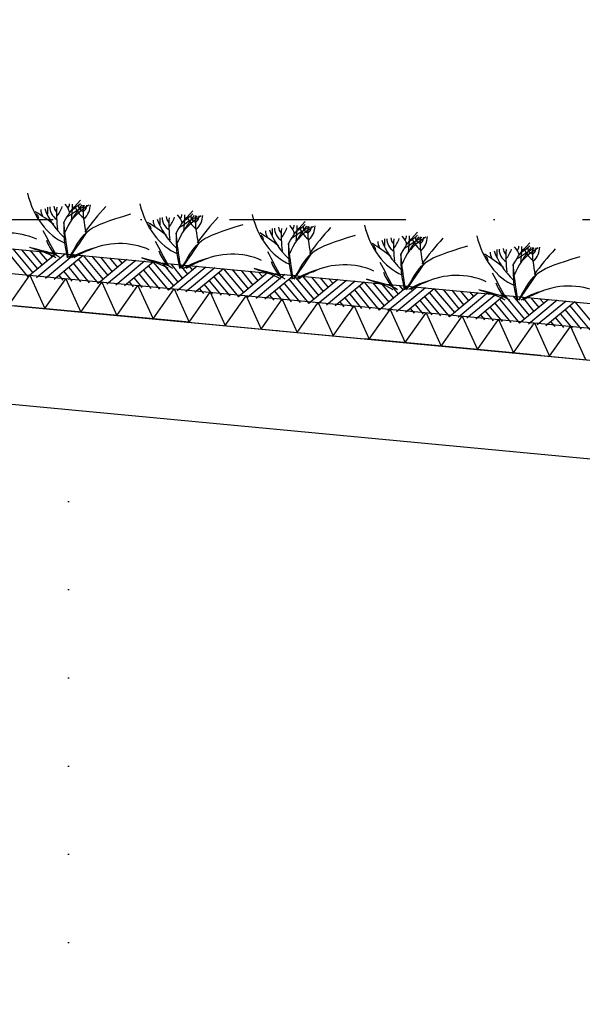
# Model space of a CAD drawing. Extents: x -19795 to 103381, y 127200 to 154480.
# Tile 41 of 76: x 49134 to 50728, y 140592 to 143383. Entities that reach past the tile are written whole.
import ezdxf

# ---------------------------------------------------------------- set-up
doc = ezdxf.new("R2010")
doc.units = 0
doc.header["$LTSCALE"] = 1000
doc.header["$MEASUREMENT"] = 0
doc.linetypes.add('DASHDOT', pattern=[1, 0.5, -0.25, 0, -0.25])
doc.linetypes.add('DOT', pattern=[0.25, 0, -0.25])
doc.layers.add('B02', color=7, linetype='CONTINUOUS')
doc.layers.add('B03', color=7, linetype='CONTINUOUS')

msp = doc.modelspace()

# ---------------------------------------------------------------- linework, layer by layer
at = {"layer": 'B02', "color": 5, "linetype": 'DASHDOT'}
for p, q in [((103381, 137447.3), (-17123, 148828)), ((-16278, 142816), (87058.3, 142816))]:
    msp.add_line(p, q, dxfattribs=at)
at = {"layer": 'B03', "color": 5, "linetype": 'Continuous'}
for p, q in [((49114.2, 142733.2), (49171, 142665.6)), ((49139, 142730.9), (49184.1, 142676.4)), ((49163.9, 142728.5), (49197.2, 142687.2)), ((49100.1, 142722.5), (49156.9, 142653.9)), ((49238.6, 142721.5), (49156.9, 142653.9)), ((49263.5, 142719.1), (49181.8, 142651.5)), ((49188.8, 142726.2), (49211.3, 142699)), ((49288.4, 142716.8), (49206.7, 142649.2)), ((49213.7, 142723.9), (49225.5, 142710.7)), ((49313.3, 142714.4), (49231.5, 142646.8)), ((49299.2, 142703.7), (49356, 142635.1)), ((49313.3, 142714.4), (49370.2, 142646.8)), ((49338.2, 142712.1), (49383.2, 142657.6)), ((49437.7, 142702.7), (49356, 142635.1)), ((49363, 142709.7), (49396.3, 142668.4)), ((49462.6, 142700.3), (49380.9, 142632.7)), ((49387.9, 142707.4), (49410.5, 142680.1)), ((49412.8, 142705), (49424.6, 142691.9)), ((49272.8, 142680.1), (49306.2, 142639.8)), ((49286, 142691.9), (49331.1, 142637.4)), ((49487.5, 142698), (49405.8, 142630.4)), ((49512.4, 142695.6), (49430.7, 142628)), ((49485.1, 142673.1), (49530.2, 142618.6)), ((49498.3, 142684.9), (49555.1, 142616.3)), ((49512.4, 142695.6), (49569.3, 142628)), ((49537.3, 142693.3), (49582.3, 142638.8)), ((49636.8, 142683.9), (49555.1, 142616.3)), ((49562.2, 142690.9), (49595.4, 142649.6)), ((49661.7, 142681.5), (49580, 142613.9)), ((49587, 142688.6), (49609.6, 142661.4)), ((49686.6, 142679.2), (49604.9, 142611.6)), ((49611.9, 142686.2), (49623.7, 142673.1)), ((49711.5, 142676.8), (49629.8, 142609.2)), ((49711.5, 142676.8), (49768.4, 142609.2)), ((49736.4, 142674.5), (49781.4, 142620)), ((49244.7, 142658.6), (49256.4, 142644.5)), ((49258.8, 142669.4), (49281.3, 142642.1)), ((49457.9, 142650.6), (49480.4, 142623.3)), ((49472, 142661.3), (49505.3, 142621)), ((49684.2, 142654.3), (49729.3, 142599.8)), ((49697.4, 142666.1), (49754.2, 142597.5)), ((49835.9, 142665.1), (49754.2, 142597.5)), ((49761.3, 142672.1), (49794.5, 142630.8)), ((49860.8, 142662.7), (49779.1, 142595.1)), ((49786.2, 142669.8), (49808.7, 142642.5)), ((49885.7, 142660.4), (49804, 142592.8)), ((49811, 142667.4), (49822.9, 142654.3)), ((49910.6, 142658), (49828.9, 142590.4)), ((49896.5, 142647.3), (49953.3, 142578.7)), ((49910.6, 142658), (49967.5, 142590.4)), ((49935.5, 142655.7), (49980.6, 142601.2)), ((50035.1, 142646.3), (49953.3, 142578.7)), ((49960.4, 142653.3), (49993.6, 142612)), ((49985.3, 142651), (50007.8, 142623.7)), ((50010.2, 142648.6), (50022, 142635.5)), ((49443.8, 142639.8), (49455.5, 142625.7)), ((49642.9, 142621), (49654.7, 142606.9)), ((49657, 142631.8), (49679.6, 142604.5)), ((49671.1, 142642.5), (49704.4, 142602.2)), ((49870.2, 142623.7), (49903.6, 142583.4)), ((49883.4, 142635.5), (49928.4, 142581)), ((50059.9, 142643.9), (49978.2, 142576.3)), ((50084.8, 142641.6), (50003.1, 142574)), ((50109.7, 142639.2), (50028, 142571.6)), ((50082.5, 142616.7), (50127.6, 142562.2)), ((50095.6, 142628.5), (50152.4, 142559.9)), ((50109.7, 142639.2), (50166.6, 142571.6)), ((50134.6, 142636.9), (50179.7, 142582.4)), ((50234.2, 142627.5), (50152.4, 142559.9)), ((50159.5, 142634.5), (50192.8, 142593.2)), ((50259.1, 142625.1), (50177.3, 142557.5)), ((50184.4, 142632.2), (50206.9, 142604.9)), ((50283.9, 142622.8), (50202.2, 142555.1)), ((50209.3, 142629.8), (50221.1, 142616.6)), ((50308.8, 142620.4), (50227.1, 142552.8)), ((50308.8, 142620.4), (50365.7, 142552.8)), ((50333.7, 142618.1), (50378.8, 142563.6)), ((49842.1, 142602.2), (49853.8, 142588.1)), ((49856.1, 142613), (49878.7, 142585.7)), ((50055.2, 142594.1), (50077.8, 142566.9)), ((50069.3, 142604.9), (50102.7, 142564.6)), ((50281.6, 142597.9), (50326.7, 142543.4)), ((50294.8, 142609.7), (50351.6, 142541)), ((50433.3, 142608.7), (50351.6, 142541)), ((50358.6, 142615.7), (50391.9, 142574.4)), ((50458.2, 142606.3), (50376.4, 142538.7)), ((50383.5, 142613.4), (50406, 142586.1)), ((50483.1, 142604), (50401.3, 142536.4)), ((50408.4, 142611), (50420.2, 142597.9)), ((50507.9, 142601.6), (50426.2, 142534)), ((50493.9, 142590.9), (50550.7, 142522.2)), ((50507.9, 142601.6), (50564.8, 142534)), ((50532.8, 142599.3), (50577.9, 142544.8)), ((50632.4, 142589.9), (50550.7, 142522.2)), ((50557.7, 142596.9), (50591, 142555.6)), ((50582.6, 142594.6), (50605.2, 142567.3)), ((50607.5, 142592.2), (50619.3, 142579)), ((50041.2, 142583.4), (50052.9, 142569.3)), ((50240.3, 142564.6), (50252, 142550.5)), ((50254.3, 142575.3), (50276.9, 142548.1)), ((50268.4, 142586.1), (50301.8, 142545.8)), ((50467.5, 142567.3), (50500.9, 142527)), ((50480.7, 142579.1), (50525.8, 142524.6)), ((50657.3, 142587.5), (50575.6, 142519.9)), ((50682.2, 142585.2), (50600.4, 142517.5)), ((50707.1, 142582.8), (50625.3, 142515.2)), ((50693, 142572.1), (50749.8, 142503.4)), ((50707.1, 142582.8), (50763.9, 142515.2)), ((50439.4, 142545.8), (50451.1, 142531.6)), ((50453.5, 142556.5), (50476, 142529.3)), ((50652.6, 142537.7), (50675.1, 142510.5)), ((50666.7, 142548.5), (50700, 142508.1)), ((50679.8, 142560.3), (50724.9, 142505.8)), ((50638.5, 142527), (50650.2, 142512.8))]:
    msp.add_line(p, q, dxfattribs=at)
at = {"layer": 'B03', "color": 1, "linetype": 'DOT'}
msp.add_line((49272.5, 138016), (49272.5, 142270), dxfattribs=at)
at = {"layer": 'B03', "color": 7, "linetype": 'Continuous'}
msp.add_lwpolyline([(8718.9, 146548.3), (85764.1, 139271.9), (85852.5, 139262.1)], dxfattribs=at)
at = {"layer": 'B03', "color": 1, "linetype": 'Continuous'}
for points in [[(8764.1, 146473.7), (85771.7, 139200.8), (85852.5, 139191.7)], [(8755.6, 146384.1), (85762.5, 139111.2), (85852.5, 139101.2)]]:
    msp.add_lwpolyline(points, dxfattribs=at)
at = {"layer": 'B03', "color": 2, "linetype": 'Continuous'}
msp.add_lwpolyline([(41474.7, 143293.9), (56362.5, 141887.8), (56362.5, 141606.6), (41199.5, 143039.2), (41212.9, 143181.6), (41461.8, 143158.1), (41474.7, 143293.9)], dxfattribs=at)
at = {"layer": 'B03', "color": 5, "linetype": 'Continuous'}
for points in [[(49103.1, 142573.5), (49162.6, 142658.3), (49205.2, 142563.9)], [(49205.2, 142563.9), (49264.8, 142648.6), (49307.4, 142554.2)], [(49307.4, 142554.2), (49366.9, 142639), (49409.5, 142544.6)], [(49409.5, 142544.6), (49469, 142629.4), (49511.7, 142534.9)], [(49511.7, 142534.9), (49571.2, 142619.7), (49613.8, 142525.3)], [(49613.8, 142525.3), (49673.3, 142610.1), (49715.9, 142515.6)], [(49715.9, 142515.6), (49775.5, 142600.4), (49818.1, 142506)], [(49818.1, 142506), (49877.6, 142590.8), (49920.2, 142496.4)], [(49920.2, 142496.4), (49979.8, 142581.1), (50022.4, 142486.7)], [(50022.4, 142486.7), (50081.9, 142571.5), (50124.5, 142477)], [(50124.5, 142477), (50184.1, 142561.8), (50226.7, 142467.4)], [(50226.7, 142467.4), (50286.2, 142552.2), (50328.8, 142457.8)], [(50328.8, 142457.8), (50388.3, 142542.5), (50431, 142448.1)], [(50431, 142448.1), (50490.5, 142532.9), (50533.1, 142438.5)], [(50533.1, 142438.5), (50592.6, 142523.2), (50635.3, 142428.8)], [(50635.3, 142428.8), (50694.8, 142513.6), (50737.4, 142419.2)]]:
    msp.add_lwpolyline(points, dxfattribs=at)
for centre, major_axis, ratio, start_param, end_param in [((49312.5, 142961.1), (0, 221.9), 0.744818, 1.89324, 2.833024), ((49259.5, 142843.5), (66.2, 0), 0.660641, 3.115421, 3.534564), ((49546.5, 142897.7), (349.9, 0), 0.660641, 3.359516, 3.751905), ((60145.3, 142808.7), (10932.7, 0), 0.660641, 3.135652, 3.138449), ((49301.3, 142851.6), (82.2, 0), 0.660641, 3.127227, 3.861374), ((49274.6, 142853.9), (43.9, 0), 0.660641, 3.11489, 3.740647), ((50110, 142833), (871.9, 0), 0.660641, 3.10941, 3.218759), ((49119.5, 142868.9), (136.6, 0), 0.660641, 5.766599, 6.106268), ((50005.6, 142624.8), (780.2, 0), 0.660641, 2.672959, 2.83724), ((49170.7, 142824.5), (106.3, 0), 0.660641, 0.168666, 0.523639), ((49242.6, 142860), (32.1, 0), 0.660641, 5.702662, 6.319964), ((50070.9, 142302), (1125.8, 0), 0.660641, 2.302834, 2.361653), ((48353.2, 142864.4), (930.5, 0), 0.660641, 6.203932, 6.276051), ((49156.7, 142931.3), (182, 0), 0.660641, 5.494245, 5.671447), ((49468.3, 142752.4), (209.9, 0), 0.660641, 2.289302, 2.622785), ((49419.5, 142874.9), (133, 0), 0.660641, 3.3755, 3.801171), ((49328.1, 142854.4), (27.8, 0), 0.660641, 3.052601, 4.146823), ((49944.7, 142848.6), (631.5, 0), 0.660641, 3.120153, 3.307181), ((49227, 142857.5), (107, 0), 0.660641, 5.689062, 6.294216), ((49279.9, 142856.2), (43.8, 0), 0.660641, 5.674398, 6.301457), ((50985.8, 142230.3), (1864.2, 0), 0.660641, 2.611038, 2.678375), ((49630.9, 142931), (0, 221.9), 0.744818, 1.89324, 2.833024), ((48837.6, 142590.5), (506.6, 0), 0.660641, 0.68343, 0.834515), ((49162.9, 142820.6), (25, 0), 0.660641, 6.250795, 7.087454), ((49577.9, 142813.4), (66.2, 0), 0.660641, 3.115421, 3.534564), ((49865, 142867.6), (349.9, 0), 0.660641, 3.359516, 3.751905), ((60463.7, 142778.6), (10932.7, 0), 0.660641, 3.135652, 3.138449), ((49619.8, 142821.5), (82.2, 0), 0.660641, 3.127227, 3.861374), ((49593, 142823.8), (43.9, 0), 0.660641, 3.11489, 3.740647), ((50428.4, 142802.9), (871.9, 0), 0.660641, 3.10941, 3.218759), ((49437.9, 142838.9), (136.6, 0), 0.660641, 5.766599, 6.106268), ((50324, 142594.7), (780.2, 0), 0.660641, 2.672959, 2.83724), ((49489.2, 142794.4), (106.3, 0), 0.660641, 0.168666, 0.523639), ((49561, 142829.9), (32.1, 0), 0.660641, 5.702662, 6.319964), ((50389.4, 142272), (1125.8, 0), 0.660641, 2.302834, 2.361653), ((48671.6, 142834.3), (930.5, 0), 0.660641, 6.203932, 6.276051), ((49475.1, 142901.2), (182, 0), 0.660641, 5.494245, 5.671447), ((49786.7, 142722.3), (209.9, 0), 0.660641, 2.289302, 2.622785), ((49737.9, 142844.8), (133, 0), 0.660641, 3.3755, 3.801171), ((49646.5, 142824.3), (27.8, 0), 0.660641, 3.052601, 4.146823), ((50263.1, 142818.5), (631.5, 0), 0.660641, 3.120153, 3.307181), ((49545.4, 142827.4), (107, 0), 0.660641, 5.689062, 6.294216), ((49598.3, 142826.1), (43.8, 0), 0.660641, 5.674398, 6.301457), ((51304.2, 142200.2), (1864.2, 0), 0.660641, 2.611038, 2.678375), ((49949.3, 142900.9), (0, 221.9), 0.744818, 1.89324, 2.833024), ((49098.7, 142682.6), (144.6, 0), 0.660641, 0.95331, 2.235111), ((58227.5, 144872.2), (9564.7, 0), 0.660641, 3.478125, 3.489628), ((49156, 142560.4), (506.6, 0), 0.660641, 0.68343, 0.834515), ((49481.3, 142790.5), (25, 0), 0.660641, 6.250795, 7.087454), ((49896.3, 142783.4), (66.2, 0), 0.660641, 3.115421, 3.534564), ((50183.4, 142837.6), (349.9, 0), 0.660641, 3.359516, 3.751905), ((60782.1, 142748.5), (10932.7, 0), 0.660641, 3.135652, 3.138449), ((49938.2, 142791.4), (82.2, 0), 0.660641, 3.127227, 3.861374), ((49911.4, 142793.7), (43.9, 0), 0.660641, 3.11489, 3.740647), ((50746.8, 142772.8), (871.9, 0), 0.660641, 3.10941, 3.218759), ((49756.3, 142808.8), (136.6, 0), 0.660641, 5.766599, 6.106268), ((50642.4, 142564.6), (780.2, 0), 0.660641, 2.672959, 2.83724), ((49807.6, 142764.3), (106.3, 0), 0.660641, 0.168666, 0.523639), ((49879.4, 142799.8), (32.1, 0), 0.660641, 5.702662, 6.319964), ((50707.8, 142241.9), (1125.8, 0), 0.660641, 2.302834, 2.361653), ((48990, 142804.2), (930.5, 0), 0.660641, 6.203932, 6.276051), ((49793.5, 142871.1), (182, 0), 0.660641, 5.494245, 5.671447), ((50105.1, 142692.2), (209.9, 0), 0.660641, 2.289302, 2.622785), ((50056.3, 142814.7), (133, 0), 0.660641, 3.3755, 3.801171), ((49964.9, 142794.2), (27.8, 0), 0.660641, 3.052601, 4.146823), ((50581.6, 142788.5), (631.5, 0), 0.660641, 3.120153, 3.307181), ((49863.8, 142797.4), (107, 0), 0.660641, 5.689062, 6.294216), ((49916.7, 142796.1), (43.8, 0), 0.660641, 5.674398, 6.301457), ((51622.6, 142170.2), (1864.2, 0), 0.660641, 2.611038, 2.678375), ((50267.7, 142870.9), (0, 221.9), 0.744818, 1.89324, 2.833024), ((49431.9, 142792.4), (228.6, 0), 0.660641, 3.374473, 3.651764), ((49474.4, 142530.3), (506.6, 0), 0.660641, 0.68343, 0.834515), ((49799.7, 142760.4), (25, 0), 0.660641, 6.250795, 7.087454), ((50501.8, 142807.5), (349.9, 0), 0.660641, 3.359516, 3.751905), ((61100.5, 142718.5), (10932.7, 0), 0.660641, 3.135652, 3.138449), ((50256.6, 142761.3), (82.2, 0), 0.660641, 3.127227, 3.861374), ((50229.9, 142763.6), (43.9, 0), 0.660641, 3.11489, 3.740647), ((51065.2, 142742.8), (871.9, 0), 0.660641, 3.10941, 3.218759), ((50074.7, 142778.7), (136.6, 0), 0.660641, 5.766599, 6.106268), ((50960.8, 142534.5), (780.2, 0), 0.660641, 2.672959, 2.83724), ((50126, 142734.2), (106.3, 0), 0.660641, 0.168666, 0.523639), ((50197.8, 142769.7), (32.1, 0), 0.660641, 5.702662, 6.319964), ((51026.2, 142211.8), (1125.8, 0), 0.660641, 2.302834, 2.361653), ((49308.4, 142774.1), (930.5, 0), 0.660641, 6.203932, 6.276051), ((50111.9, 142841.1), (182, 0), 0.660641, 5.494245, 5.671447), ((50423.5, 142662.1), (209.9, 0), 0.660641, 2.289302, 2.622785), ((50374.7, 142784.6), (133, 0), 0.660641, 3.3755, 3.801171), ((50283.3, 142764.2), (27.8, 0), 0.660641, 3.052601, 4.146823), ((50900, 142758.4), (631.5, 0), 0.660641, 3.120153, 3.307181), ((50182.2, 142767.3), (107, 0), 0.660641, 5.689062, 6.294216), ((50235.1, 142766), (43.8, 0), 0.660641, 5.674398, 6.301457), ((51941, 142140.1), (1864.2, 0), 0.660641, 2.611038, 2.678375), ((50586.1, 142840.8), (0, 221.9), 0.744818, 1.89324, 2.833024), ((49424.9, 142606.3), (210.8, 0), 0.660641, 1.96762, 2.325094), ((49415.6, 142622.8), (181.9, 0), 0.660641, 2.065597, 2.35593), ((49417.1, 142652.6), (144.6, 0), 0.660641, 0.95331, 2.235111), ((58545.9, 144842.1), (9564.7, 0), 0.660641, 3.478125, 3.489628), ((49792.8, 142500.2), (506.6, 0), 0.660641, 0.68343, 0.834515), ((50118.1, 142730.3), (25, 0), 0.660641, 6.250795, 7.087454), ((50214.7, 142753.3), (66.2, 0), 0.660641, 3.115421, 3.534564), ((61418.9, 142688.4), (10932.7, 0), 0.660641, 3.135652, 3.138449), ((50575, 142731.3), (82.2, 0), 0.660641, 3.127227, 3.861374), ((50548.3, 142733.6), (43.9, 0), 0.660641, 3.11489, 3.740647), ((51383.6, 142712.7), (871.9, 0), 0.660641, 3.10941, 3.218759), ((50393.1, 142748.6), (136.6, 0), 0.660641, 5.766599, 6.106268), ((51279.2, 142504.4), (780.2, 0), 0.660641, 2.672959, 2.83724), ((50444.4, 142704.2), (106.3, 0), 0.660641, 0.168666, 0.523639), ((50516.2, 142739.7), (32.1, 0), 0.660641, 5.702662, 6.319964), ((51344.6, 142181.7), (1125.8, 0), 0.660641, 2.302834, 2.361653), ((49626.8, 142744), (930.5, 0), 0.660641, 6.203932, 6.276051), ((50430.3, 142811), (182, 0), 0.660641, 5.494245, 5.671447), ((50741.9, 142632), (209.9, 0), 0.660641, 2.289302, 2.622785), ((50693.1, 142754.6), (133, 0), 0.660641, 3.3755, 3.801171), ((50601.7, 142734.1), (27.8, 0), 0.660641, 3.052601, 4.146823), ((51218.4, 142728.3), (631.5, 0), 0.660641, 3.120153, 3.307181), ((50500.6, 142737.2), (107, 0), 0.660641, 5.689062, 6.294216), ((50553.5, 142735.9), (43.8, 0), 0.660641, 5.674398, 6.301457), ((52259.4, 142110), (1864.2, 0), 0.660641, 2.611038, 2.678375), ((49750.3, 142762.4), (228.6, 0), 0.660641, 3.374473, 3.651764), ((49743.3, 142576.2), (210.8, 0), 0.660641, 1.96762, 2.325094), ((49735.5, 142622.5), (144.6, 0), 0.660641, 0.95331, 2.235111), ((58864.3, 144812), (9564.7, 0), 0.660641, 3.478125, 3.489628), ((50111.2, 142470.2), (506.6, 0), 0.660641, 0.68343, 0.834515), ((50436.5, 142700.3), (25, 0), 0.660641, 6.250795, 7.087454), ((50533.1, 142723.2), (66.2, 0), 0.660641, 3.115421, 3.534564), ((50820.2, 142777.4), (349.9, 0), 0.660641, 3.359516, 3.751905), ((49734, 142592.7), (181.9, 0), 0.660641, 2.065597, 2.35593), ((50068.7, 142732.3), (228.6, 0), 0.660641, 3.374473, 3.651764), ((50061.7, 142546.1), (210.8, 0), 0.660641, 1.96762, 2.325094), ((50053.9, 142592.4), (144.6, 0), 0.660641, 0.95331, 2.235111), ((59182.7, 144781.9), (9564.7, 0), 0.660641, 3.478125, 3.489628), ((50052.4, 142562.6), (181.9, 0), 0.660641, 2.065597, 2.35593), ((50387.1, 142702.2), (228.6, 0), 0.660641, 3.374473, 3.651764), ((50380.2, 142516.1), (210.8, 0), 0.660641, 1.96762, 2.325094), ((50372.3, 142562.3), (144.6, 0), 0.660641, 0.95331, 2.235111), ((59501.2, 144751.9), (9564.7, 0), 0.660641, 3.478125, 3.489628), ((50370.8, 142532.5), (181.9, 0), 0.660641, 2.065597, 2.35593), ((50705.6, 142672.1), (228.6, 0), 0.660641, 3.374473, 3.651764), ((50690.7, 142532.2), (144.6, 0), 0.660641, 0.95331, 2.235111), ((50698.6, 142486), (210.8, 0), 0.660641, 1.96762, 2.325094), ((50689.3, 142502.5), (181.9, 0), 0.660641, 2.065597, 2.35593)]:
    msp.add_ellipse(centre, major_axis=major_axis, ratio=ratio, start_param=start_param, end_param=end_param, dxfattribs=at)
for points in [[(49258.8, 142808), (49277.1, 142839.8), (49277.1, 142839.8), (49305.7, 142870.8)], [(49577.3, 142777.9), (49595.5, 142809.7), (49595.5, 142809.7), (49624.1, 142840.7)], [(49274.9, 142709.3), (49321.9, 142792.3), (49321.9, 142792.3), (49448.6, 142832.4)], [(49272.3, 142708.5), (49263.7, 142762.9), (49263.7, 142762.9), (49258.8, 142808)], [(49269.3, 142707.8), (49259.8, 142759.8), (49259.8, 142760.5), (49260.1, 142809.5)], [(49593.3, 142679.2), (49640.3, 142762.2), (49640.3, 142762.2), (49767, 142802.3)], [(49895.7, 142747.8), (49913.9, 142779.6), (49913.9, 142779.6), (49942.5, 142810.6)], [(49275.3, 142707.8), (49323.1, 142778.3), (49323.2, 142778.4), (49325.7, 142781.4)], [(49590.8, 142678.4), (49582.1, 142732.8), (49582.1, 142732.8), (49577.3, 142777.9)], [(49587.7, 142677.7), (49578.2, 142729.7), (49578.2, 142730.5), (49578.6, 142779.4)], [(49911.7, 142649.1), (49958.8, 142732.1), (49958.8, 142732.1), (50085.4, 142772.2)], [(50214.1, 142717.7), (50232.4, 142749.5), (50232.4, 142749.5), (50260.9, 142780.5)], [(49249.3, 142707.8), (49232.3, 142719.4), (49220.8, 142722.3), (49161.6, 142737.5)], [(49236.2, 142707.8), (49220.6, 142717.7), (49208.8, 142721.6), (49162.9, 142736.7)], [(49593.7, 142677.7), (49641.5, 142748.2), (49641.6, 142748.4), (49644.1, 142751.3)], [(49909.2, 142648.3), (49900.5, 142702.7), (49900.5, 142702.7), (49895.7, 142747.8)], [(49906.1, 142647.6), (49896.6, 142699.6), (49896.6, 142700.4), (49897, 142749.4)], [(50230.2, 142619), (50277.2, 142702), (50277.2, 142702), (50403.8, 142742.1)], [(50532.5, 142687.6), (50550.8, 142719.5), (50550.8, 142719.5), (50579.4, 142750.5)], [(49567.7, 142677.7), (49550.7, 142689.3), (49539.2, 142692.2), (49480, 142707.4)], [(49554.7, 142677.7), (49539, 142687.6), (49527.2, 142691.5), (49481.3, 142706.7)], [(49912.1, 142647.6), (49959.9, 142718.1), (49960.1, 142718.3), (49962.5, 142721.2)], [(50227.6, 142618.2), (50218.9, 142672.7), (50218.9, 142672.7), (50214.1, 142717.7)], [(50224.5, 142617.5), (50215, 142669.6), (50215, 142670.3), (50215.4, 142719.3)], [(50548.6, 142588.9), (50595.6, 142672), (50595.6, 142672), (50722.3, 142712)], [(49886.1, 142647.6), (49869.1, 142659.2), (49857.6, 142662.2), (49798.4, 142677.4)], [(49873.1, 142647.6), (49857.4, 142657.6), (49845.6, 142661.5), (49799.7, 142676.6)], [(50230.5, 142617.5), (50278.3, 142688.1), (50278.5, 142688.2), (50280.9, 142691.1)], [(50546, 142588.2), (50537.3, 142642.6), (50537.3, 142642.6), (50532.5, 142687.6)], [(50542.9, 142587.5), (50533.4, 142639.5), (50533.4, 142640.2), (50533.8, 142689.2)], [(50204.5, 142617.5), (50187.5, 142629.1), (50176, 142632.1), (50116.8, 142647.3)], [(50191.5, 142617.5), (50175.8, 142627.5), (50164, 142631.4), (50118.1, 142646.5)], [(50548.9, 142587.5), (50596.8, 142658), (50596.9, 142658.1), (50599.4, 142661.1)], [(50522.9, 142587.5), (50505.9, 142599.1), (50494.4, 142602), (50435.3, 142617.2)], [(50509.9, 142587.5), (50494.2, 142597.4), (50482.4, 142601.3), (50436.6, 142616.4)]]:
    msp.add_open_spline(points, degree=3, dxfattribs=at)

doc.saveas('drawing.dxf')
